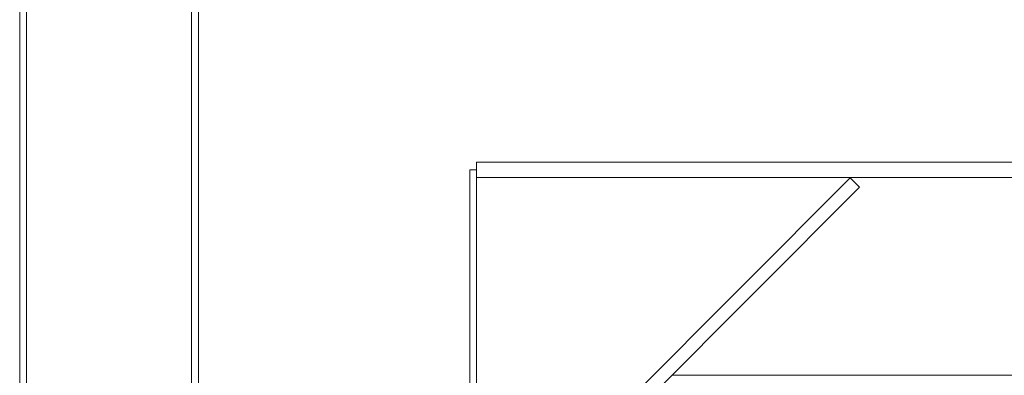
# Model space of a CAD drawing. Header units: millimetres. Extents: x 295996 to 512960, y -33037 to 76497.
# Tile 24 of 256: x 360465 to 361953, y 55070 to 55607. Entities that reach past the tile are written whole.
import ezdxf

# ---------------------------------------------------------------- set-up
doc = ezdxf.new("R2010")
doc.units = ezdxf.units.MM
doc.header["$LTSCALE"] = 0.25
doc.linetypes.add('DASHDOT', pattern=[25.4, 12.7, -6.35, 0, -6.35])
doc.linetypes.add('XKITLINE00', pattern=[0])
doc.layers.get('0').update_dxf_attribs({"lineweight": 20})
doc.layers.add('IN_C_OSA', color=6, linetype='DASHDOT')
doc.layers.add('Položka', color=2, linetype='Continuous', lineweight=0)

msp = doc.modelspace()

# ---------------------------------------------------------------- linework, layer by layer
at = {"linetype": 'XKITLINE00', "lineweight": 0}
for p, q in [((361155.35906, 55380.26801), (361155.35906, 55391.76798)), ((361155.35906, 55391.76798), (362017.35904, 55391.76798)), ((361145.35883, 55380.26801), (361155.35906, 55380.26801)), ((361145.35883, 55380.26801), (361145.35883, 54924.76799)), ((361155.35906, 55380.26801), (361155.35906, 54924.76799)), ((362584.35896, 55368.76801), (361155.35906, 55368.76801)), ((361155.35906, 55368.76699), (361155.36001, 55368.76801)), ((361720.43064, 55368.12395), (361291.21712, 54938.91013)), ((361734.57268, 55353.98182), (361720.43064, 55368.12395)), ((361305.35915, 54924.76799), (361734.57268, 55353.98182)), ((365567.36925, 55070.36799), (361450.95899, 55070.36799))]:
    msp.add_line(p, q, dxfattribs=at)
at = {"layer": 'IN_C_OSA', "color": 4, "ltscale": 1000}
msp.add_line((360615.34906, 49651.90392), (360615.34906, 59601.90392), dxfattribs=at)
at = {"layer": 'Položka', "linetype": 'XKITLINE00', "lineweight": 0}
for p, q in [((360465.34906, 50204.76776), (360465.34906, 57057.11848)), ((360475.54906, 50204.76776), (360475.54906, 57056.09848)), ((360725.14906, 50204.76776), (360725.14906, 57031.13848)), ((360735.34906, 50204.76776), (360735.34906, 57030.11848))]:
    msp.add_line(p, q, dxfattribs=at)

doc.saveas('drawing.dxf')
